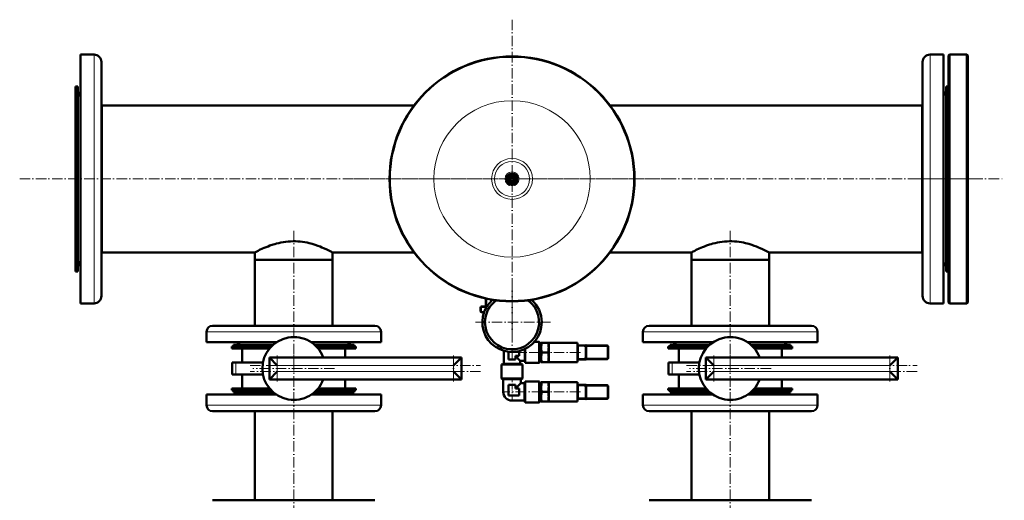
# Model space of a CAD drawing. Extents: x -2065 to 2446, y -2159 to 856.
# Tile 19 of 57: x -417 to 711, y -1317 to -767. Entities that reach past the tile are written whole.
import ezdxf

# ---------------------------------------------------------------- set-up
doc = ezdxf.new("R2010")
doc.units = 0
doc.linetypes.add('DASHDOT', pattern=[18.5, 12, -3, 0.5, -3])

msp = doc.modelspace()

# ---------------------------------------------------------------- linework, layer by layer
at = {"color": 7, "linetype": 'DASHDOT', "lineweight": 18}
for p, q in [((146.6, -766.7), (146.6, -1131.4)), ((-417.4, -949.1), (710.6, -949.1)), ((328.9, -949.1), (-35.8, -949.1)), ((611.8, -949.1), (673.7, -949.1)), ((-103.4, -1008.4), (-103.4, -1151.1)), ((396.6, -1008.4), (396.6, -1151.1)), ((146.6, -1069.1), (146.6, -1157.5)), ((190.8, -1113.3), (102.4, -1113.3)), ((-103.4, -1119.4), (-103.4, -1213)), ((396.6, -1119.4), (396.6, -1213)), ((147.8, -1147.8), (180.8, -1147.8)), ((224.9, -1147.8), (184.8, -1147.8)), ((229.2, -1141), (258, -1141)), ((-122.4, -1151.2), (-122.4, -1181.2)), ((79.6, -1151.2), (79.6, -1181.2)), ((229.2, -1154.5), (258, -1154.5)), ((377.6, -1151.2), (377.6, -1181.2)), ((579.6, -1151.2), (579.6, -1181.2)), ((-153.4, -1162.7), (110.6, -1162.7)), ((110.6, -1169.7), (-153.4, -1169.7)), ((-56.6, -1166.2), (-150.2, -1166.2)), ((346.6, -1162.7), (610.6, -1162.7)), ((610.6, -1169.7), (346.6, -1169.7)), ((443.4, -1166.2), (349.8, -1166.2)), ((-103.4, -1353.8), (-103.4, -1178.6)), ((396.6, -1353.8), (396.6, -1178.6)), ((181.2, -1193), (143.4, -1193)), ((224.9, -1193), (184.8, -1193)), ((229.2, -1186.3), (258, -1186.3)), ((229.2, -1199.8), (258, -1199.8))]:
    msp.add_line(p, q, dxfattribs=at)
at = {"color": 7, "lineweight": 50}
for p, q in [((-347.8, -824), (-347.8, -806.6)), ((-347.8, -806.6), (-332.3, -806.6)), ((641, -806.6), (625.5, -806.6)), ((641, -806.6), (641, -1074.1)), ((646.6, -807.6), (647.6, -806.6)), ((646.6, -1090.6), (646.6, -807.6)), ((647.6, -1091.6), (647.6, -806.6)), ((647.6, -806.6), (667.6, -806.6)), ((667.6, -1091.6), (667.6, -806.6)), ((667.6, -806.6), (668.6, -807.6)), ((668.6, -1090.6), (668.6, -807.6)), ((-323.8, -831.5), (-323.8, -815.1)), ((617, -815.1), (617, -1066.7)), ((-347.8, -1091.6), (-347.8, -824)), ((-323.8, -1083.1), (-323.8, -831.5)), ((-353.4, -843.1), (-353.4, -898.2)), ((-350.8, -843.1), (-353.4, -843.1)), ((-350.8, -843.1), (-350.8, -898.2)), ((644, -999.9), (644, -843.1)), ((644, -843.1), (646.6, -843.1)), ((-350.8, -867), (-350.8, -855.6)), ((-350.8, -1042.6), (-350.8, -867)), ((-323.4, -864.9), (-323.8, -864.9)), ((-323.4, -864.9), (-323.4, -908.7)), ((-323.4, -864.9), (34.3, -864.9)), ((-323.4, -1033.2), (-323.4, -864.9)), ((258.8, -864.9), (616.6, -864.9)), ((616.6, -989.4), (616.6, -864.9)), ((616.6, -864.9), (617, -864.9)), ((616.6, -1033.2), (616.6, -864.9)), ((-353.4, -898.2), (-353.4, -1055.1)), ((-350.8, -898.2), (-350.8, -1055.1)), ((-323.4, -908.7), (-323.4, -1033.2)), ((141.1, -945.9), (143.8, -944.3)), ((141.1, -949.1), (141.1, -945.9)), ((143.8, -944.3), (146.6, -942.7)), ((146.6, -942.7), (149.3, -944.3)), ((149.3, -944.3), (152.1, -945.9)), ((152.1, -945.9), (152.1, -949.1)), ((141.1, -952.2), (141.1, -949.1)), ((143.8, -953.8), (141.1, -952.2)), ((146.6, -955.4), (143.8, -953.8)), ((149.3, -953.8), (146.6, -955.4)), ((152.1, -952.2), (149.3, -953.8)), ((152.1, -949.1), (152.1, -952.2)), ((616.6, -1033.2), (616.6, -989.4)), ((644, -1055.1), (644, -999.9)), ((-323.4, -1033.2), (-323.8, -1033.2)), ((-323.4, -1033.2), (-147.9, -1033.2)), ((-147.9, -1033.2), (-147.9, -1041.7)), ((-59, -1033.2), (34.3, -1033.2)), ((-59, -1033.2), (-59, -1041.7)), ((258.8, -1033.2), (352.1, -1033.2)), ((352.1, -1033.2), (352.1, -1041.7)), ((441, -1033.2), (616.6, -1033.2)), ((441, -1033.2), (441, -1041.7)), ((616.6, -1033.2), (617, -1033.2)), ((-103.4, -1041.7), (-147.9, -1041.7)), ((-147.9, -1117.2), (-147.9, -1041.7)), ((-147.9, -1041.7), (-59, -1041.7)), ((-59, -1041.7), (-103.4, -1041.7)), ((-59, -1117.2), (-59, -1041.7)), ((396.6, -1041.7), (352.1, -1041.7)), ((352.1, -1117.2), (352.1, -1041.7)), ((352.1, -1041.7), (441, -1041.7)), ((441, -1041.7), (396.6, -1041.7)), ((441, -1117.2), (441, -1041.7)), ((-350.8, -1055.1), (-353.4, -1055.1)), ((644, -1055.1), (646.6, -1055.1)), ((617, -1066.7), (617, -1083.1)), ((641, -1074.1), (641, -1091.6)), ((-347.8, -1091.6), (-332.3, -1091.6)), ((116.6, -1094.3), (116.6, -1086.3)), ((641, -1091.6), (625.5, -1091.6)), ((646.6, -1090.6), (647.6, -1091.6)), ((647.6, -1091.6), (667.6, -1091.6)), ((667.6, -1091.6), (668.6, -1090.6)), ((110.6, -1100.8), (110.6, -1096.3)), ((117.8, -1095.3), (111.6, -1095.3)), ((114.6, -1101.8), (111.6, -1101.8)), ((116.6, -1094.9), (116.6, -1094.3)), ((116.6, -1095.3), (116.6, -1094.9)), ((116.9, -1095.3), (116.9, -1095.3)), ((-203.4, -1136.2), (-203.4, -1124.2)), ((-58.8, -1117.2), (-196.4, -1117.2)), ((-10.4, -1117.2), (-58.8, -1117.2)), ((-3.4, -1136.2), (-3.4, -1124.2)), ((296.6, -1136.2), (296.6, -1124.2)), ((441.2, -1117.2), (303.6, -1117.2)), ((489.6, -1117.2), (441.2, -1117.2)), ((496.6, -1136.2), (496.6, -1124.2)), ((-123.3, -1136.2), (-203.4, -1136.2)), ((-172.4, -1139.2), (-127.2, -1139.2)), ((-172.4, -1139.2), (-172.4, -1141.2)), ((-127.2, -1139.2), (-162.9, -1139.2)), ((-55.5, -1136.2), (-83.5, -1136.2)), ((-79.6, -1139.2), (-42.9, -1139.2)), ((-74.9, -1139.2), (-79.6, -1139.2)), ((-43.9, -1139.2), (-74.9, -1139.2)), ((-3.4, -1136.2), (-55.5, -1136.2)), ((-42.9, -1139.2), (-34.4, -1139.2)), ((-34.4, -1139.2), (-34.4, -1141.2)), ((172.1, -1135.8), (177.8, -1135.8)), ((177.8, -1147.8), (177.8, -1135.8)), ((178.1, -1136.1), (177.8, -1135.8)), ((178.1, -1147.8), (178.1, -1136.1)), ((178.1, -1137.3), (180.1, -1137.3)), ((180.1, -1136.8), (180.5, -1136.8)), ((180.1, -1136.8), (180.1, -1142.3)), ((180.5, -1136.8), (188.1, -1136.8)), ((188.1, -1136.8), (188.6, -1136.8)), ((188.6, -1136.8), (188.6, -1142.3)), ((188.6, -1136.8), (221.6, -1136.8)), ((221.6, -1139.7), (221.6, -1136.8)), ((376.7, -1136.2), (296.6, -1136.2)), ((327.6, -1139.2), (372.8, -1139.2)), ((327.6, -1139.2), (327.6, -1141.2)), ((372.8, -1139.2), (337.1, -1139.2)), ((444.5, -1136.2), (416.5, -1136.2)), ((420.4, -1139.2), (457.1, -1139.2)), ((425.1, -1139.2), (420.4, -1139.2)), ((456.1, -1139.2), (425.1, -1139.2)), ((496.6, -1136.2), (444.5, -1136.2)), ((457.1, -1139.2), (465.6, -1139.2)), ((465.6, -1139.2), (465.6, -1141.2)), ((-174.4, -1141.2), (-129.3, -1141.2)), ((-174.4, -1141.2), (-174.4, -1143.2)), ((-174.4, -1143.2), (-131.1, -1143.2)), ((-172.4, -1141.2), (-129.3, -1141.2)), ((-162.4, -1143.2), (-162.4, -1159.2)), ((-77.5, -1141.2), (-32.4, -1141.2)), ((-77.5, -1141.2), (-42.9, -1141.2)), ((-75.7, -1143.2), (-32.4, -1143.2)), ((-44.4, -1143.2), (-44.4, -1153.7)), ((-42.9, -1141.2), (-34.4, -1141.2)), ((-32.4, -1141.2), (-32.4, -1143.2)), ((137.1, -1161), (137.1, -1146)), ((142.6, -1155.8), (142.6, -1147.1)), ((154.6, -1146.4), (154.6, -1151.8)), ((161.1, -1147.8), (161.1, -1144.1)), ((161.1, -1157.3), (161.1, -1147.8)), ((161.7, -1147.8), (161.7, -1143.7)), ((161.7, -1159.8), (161.7, -1147.8)), ((177.8, -1159.8), (177.8, -1147.8)), ((178.1, -1159.5), (178.1, -1147.8)), ((180.1, -1142.3), (180.1, -1153.3)), ((180.5, -1147.8), (188.1, -1147.8)), ((188.6, -1142.3), (188.6, -1147.8)), ((188.6, -1147.8), (188.6, -1153.3)), ((221.6, -1139.6), (222.1, -1139.6)), ((221.6, -1140.4), (221.6, -1139.7)), ((221.6, -1147.8), (221.6, -1140.4)), ((221.6, -1155.2), (221.6, -1147.8)), ((222.1, -1140.8), (222.1, -1139.6)), ((231.1, -1139.8), (222.1, -1139.8)), ((222.1, -1140.8), (222.1, -1154.8)), ((231.1, -1139.5), (231.1, -1140.8)), ((231.6, -1139.5), (231.1, -1139.5)), ((231.1, -1154.8), (231.1, -1140.8)), ((231.6, -1140.8), (231.6, -1139.5)), ((255.6, -1140), (231.6, -1140)), ((231.6, -1140.8), (231.6, -1154.8)), ((239.3, -1139.9), (241.3, -1139.9)), ((239.4, -1139.9), (239.3, -1139.9)), ((239.3, -1140), (239.3, -1139.9)), ((239.3, -1140), (239.3, -1139.9)), ((239.3, -1140), (239.3, -1139.9)), ((241.3, -1139.9), (241.3, -1139.9)), ((241.3, -1140), (241.3, -1139.9)), ((241.3, -1140), (241.3, -1139.9)), ((241.3, -1140), (241.3, -1139.9)), ((243.7, -1139.9), (242.7, -1139.9)), ((242.7, -1140), (242.7, -1139.9)), ((243.3, -1139.9), (242.9, -1139.9)), ((243.3, -1139.9), (244, -1139.9)), ((243.7, -1139.9), (244.6, -1139.9)), ((243.7, -1140), (243.7, -1139.9)), ((244, -1139.9), (246.5, -1139.9)), ((247.5, -1139.9), (244.6, -1139.9)), ((244.6, -1140), (244.6, -1139.9)), ((245.8, -1139.9), (247, -1139.9)), ((247, -1139.9), (248.2, -1139.9)), ((247.5, -1140), (247.5, -1139.9)), ((248.2, -1140), (248.2, -1139.9)), ((256.6, -1154.5), (256.6, -1141)), ((256.6, -1147.8), (256.6, -1147.8)), ((256.6, -1147.8), (256.6, -1147.8)), ((325.6, -1141.2), (370.7, -1141.2)), ((325.6, -1141.2), (325.6, -1143.2)), ((325.6, -1143.2), (368.9, -1143.2)), ((327.6, -1141.2), (370.7, -1141.2)), ((337.6, -1143.2), (337.6, -1159.2)), ((422.5, -1141.2), (467.6, -1141.2)), ((422.5, -1141.2), (457.1, -1141.2)), ((424.3, -1143.2), (467.6, -1143.2)), ((455.6, -1143.2), (455.6, -1153.7)), ((457.1, -1141.2), (465.6, -1141.2)), ((467.6, -1141.2), (467.6, -1143.2)), ((-169.9, -1159.2), (-174, -1159.2)), ((-174, -1173.2), (-174, -1159.2)), ((-138.7, -1159.2), (-169.9, -1159.2)), ((-131.4, -1153.7), (88.6, -1153.7)), ((-131.4, -1178.7), (-131.4, -1153.7)), ((-122.4, -1162.7), (-131.4, -1153.7)), ((79.6, -1162.7), (88.6, -1153.7)), ((88.6, -1178.7), (88.6, -1153.7)), ((134.6, -1161.7), (137.1, -1161)), ((134.6, -1177.7), (134.6, -1161.7)), ((134.6, -1161.7), (158.6, -1161.7)), ((137.1, -1161), (156.1, -1161)), ((150.6, -1155.8), (142.6, -1155.8)), ((154.6, -1151.8), (150.6, -1151.8)), ((150.6, -1151.8), (150.6, -1155.8)), ((156.1, -1157.3), (150.6, -1151.8)), ((156.1, -1157.3), (156.1, -1161)), ((156.1, -1157.3), (161.1, -1157.3)), ((156.1, -1161), (158.6, -1161.7)), ((158.6, -1161.7), (158.6, -1177.7)), ((161.1, -1157.3), (161.7, -1159.8)), ((161.7, -1159.8), (177.8, -1159.8)), ((178.1, -1159.5), (177.8, -1159.8)), ((178.1, -1158.2), (180.1, -1158.2)), ((180.1, -1153.3), (180.1, -1158.8)), ((180.5, -1158.8), (180.1, -1158.8)), ((180.5, -1158.8), (188.1, -1158.8)), ((188.6, -1158.8), (188.1, -1158.8)), ((188.6, -1153.3), (188.6, -1158.8)), ((188.6, -1158.8), (221.6, -1158.8)), ((221.6, -1155.9), (221.6, -1155.2)), ((221.6, -1158.8), (221.6, -1155.9)), ((221.6, -1155.9), (222.1, -1155.9)), ((222.1, -1155.9), (222.1, -1154.8)), ((222.1, -1155.8), (231.1, -1155.8)), ((231.1, -1154.8), (231.1, -1156)), ((231.6, -1156), (231.1, -1156)), ((231.6, -1156), (231.6, -1154.8)), ((231.6, -1155.5), (255.6, -1155.5)), ((330.1, -1159.2), (326, -1159.2)), ((326, -1173.2), (326, -1159.2)), ((361.3, -1159.2), (330.1, -1159.2)), ((368.6, -1153.7), (588.6, -1153.7)), ((368.6, -1178.7), (368.6, -1153.7)), ((377.6, -1162.7), (368.6, -1153.7)), ((579.6, -1162.7), (588.6, -1153.7)), ((588.6, -1178.7), (588.6, -1153.7)), ((-131.4, -1178.7), (-122.4, -1169.7)), ((79.6, -1169.7), (88.6, -1178.7)), ((368.6, -1178.7), (377.6, -1169.7)), ((579.6, -1169.7), (588.6, -1178.7)), ((-169.9, -1173.2), (-174, -1173.2)), ((-138.7, -1173.2), (-169.9, -1173.2)), ((-162.4, -1173.2), (-162.4, -1189.2)), ((-131.4, -1178.7), (88.6, -1178.7)), ((-44.4, -1178.7), (-44.4, -1189.2)), ((134.9, -1178), (134.6, -1177.7)), ((134.6, -1177.7), (158.6, -1177.7)), ((134.9, -1178), (158.3, -1178)), ((136.6, -1178.5), (135.9, -1178)), ((146.6, -1178.5), (136.6, -1178.5)), ((136.6, -1178.5), (136.6, -1193)), ((156.6, -1178.5), (146.6, -1178.5)), ((156.6, -1183), (150.6, -1189)), ((156.6, -1178.5), (157.2, -1178)), ((156.6, -1178.5), (156.6, -1183)), ((161, -1183), (156.6, -1183)), ((158.6, -1177.7), (158.3, -1178)), ((161, -1183), (161.6, -1181)), ((161, -1193), (161, -1183)), ((161.6, -1193), (161.6, -1181)), ((177.8, -1181), (161.6, -1181)), ((177.8, -1193), (177.8, -1181)), ((178.1, -1181.3), (177.8, -1181)), ((178.1, -1193), (178.1, -1181.3)), ((178.1, -1182.5), (180.1, -1182.5)), ((180.1, -1182), (180.5, -1182)), ((180.1, -1182), (180.1, -1187.5)), ((180.5, -1182), (188.1, -1182)), ((188.1, -1182), (188.6, -1182)), ((188.6, -1182), (188.6, -1187.5)), ((188.6, -1182), (221.6, -1182)), ((221.6, -1184.9), (221.6, -1182)), ((330.1, -1173.2), (326, -1173.2)), ((361.3, -1173.2), (330.1, -1173.2)), ((337.6, -1173.2), (337.6, -1189.2)), ((368.6, -1178.7), (588.6, -1178.7)), ((455.6, -1178.7), (455.6, -1189.2)), ((-174.4, -1189.2), (-131.1, -1189.2)), ((-174.4, -1189.2), (-174.4, -1191.2)), ((-174.4, -1191.2), (-129.3, -1191.2)), ((-172.4, -1193.2), (-172.4, -1191.2)), ((-164, -1193.2), (-172.4, -1193.2)), ((-127.2, -1193.2), (-164, -1193.2)), ((-162.4, -1189.2), (-131.1, -1189.2)), ((-34.4, -1193.2), (-79.6, -1193.2)), ((-77.5, -1191.2), (-32.4, -1191.2)), ((-75.7, -1189.2), (-44.4, -1189.2)), ((-75.7, -1189.2), (-32.4, -1189.2)), ((-34.4, -1193.2), (-34.4, -1191.2)), ((-32.4, -1189.2), (-32.4, -1191.2)), ((142.6, -1197), (142.6, -1185)), ((142.6, -1185), (146.6, -1185)), ((146.6, -1185), (150.6, -1185)), ((150.6, -1185), (150.6, -1189)), ((150.6, -1189), (154.6, -1189)), ((154.6, -1189), (154.6, -1193)), ((154.6, -1193), (154.6, -1197)), ((161, -1203), (161, -1193)), ((161.6, -1205), (161.6, -1193)), ((177.8, -1205), (177.8, -1193)), ((178.1, -1204.7), (178.1, -1193)), ((180.1, -1187.5), (180.1, -1198.5)), ((180.5, -1193), (188.1, -1193)), ((188.6, -1187.5), (188.6, -1193)), ((188.6, -1193), (188.6, -1198.5)), ((221.6, -1184.8), (222.1, -1184.8)), ((221.6, -1185.6), (221.6, -1184.9)), ((221.6, -1193), (221.6, -1185.6)), ((221.6, -1200.4), (221.6, -1193)), ((222.1, -1186), (222.1, -1184.8)), ((231.1, -1185), (222.1, -1185)), ((222.1, -1186), (222.1, -1200)), ((231.1, -1184.8), (231.1, -1186)), ((231.6, -1184.8), (231.1, -1184.8)), ((231.1, -1200), (231.1, -1186)), ((231.6, -1186), (231.6, -1184.8)), ((255.6, -1185.3), (231.6, -1185.3)), ((231.6, -1186), (231.6, -1200)), ((239.3, -1185.2), (241.3, -1185.2)), ((239.4, -1185.2), (239.3, -1185.2)), ((239.3, -1185.3), (239.3, -1185.2)), ((239.3, -1185.3), (239.3, -1185.2)), ((239.3, -1185.3), (239.3, -1185.2)), ((241.3, -1185.2), (241.3, -1185.2)), ((241.3, -1185.3), (241.3, -1185.2)), ((241.3, -1185.3), (241.3, -1185.2)), ((241.3, -1185.3), (241.3, -1185.2)), ((243.7, -1185.2), (242.7, -1185.2)), ((242.7, -1185.3), (242.7, -1185.2)), ((243.3, -1185.2), (242.9, -1185.2)), ((243.3, -1185.2), (244, -1185.2)), ((243.7, -1185.2), (244.6, -1185.2)), ((243.7, -1185.3), (243.7, -1185.2)), ((244, -1185.2), (246.5, -1185.2)), ((247.5, -1185.2), (244.6, -1185.2)), ((244.6, -1185.3), (244.6, -1185.2)), ((245.8, -1185.2), (247, -1185.2)), ((247, -1185.2), (248.2, -1185.2)), ((247.5, -1185.3), (247.5, -1185.2)), ((248.2, -1185.3), (248.2, -1185.2)), ((256.6, -1199.8), (256.6, -1186.3)), ((256.6, -1193), (256.6, -1193)), ((256.6, -1193), (256.6, -1193)), ((325.6, -1189.2), (368.9, -1189.2)), ((325.6, -1189.2), (325.6, -1191.2)), ((325.6, -1191.2), (370.7, -1191.2)), ((327.6, -1193.2), (327.6, -1191.2)), ((336, -1193.2), (327.6, -1193.2)), ((372.8, -1193.2), (336, -1193.2)), ((337.6, -1189.2), (368.9, -1189.2)), ((465.6, -1193.2), (420.4, -1193.2)), ((422.5, -1191.2), (467.6, -1191.2)), ((424.3, -1189.2), (455.6, -1189.2)), ((424.3, -1189.2), (467.6, -1189.2)), ((465.6, -1193.2), (465.6, -1191.2)), ((467.6, -1189.2), (467.6, -1191.2)), ((-203.4, -1196.2), (-123.3, -1196.2)), ((-203.4, -1196.2), (-203.4, -1208.2)), ((-83.5, -1196.2), (-15.7, -1196.2)), ((-15.7, -1196.2), (-3.4, -1196.2)), ((-3.4, -1196.2), (-3.4, -1208.2)), ((154.6, -1197), (142.6, -1197)), ((161, -1203), (146.6, -1203)), ((161, -1203), (161.6, -1205)), ((177.8, -1205), (161.6, -1205)), ((178.1, -1204.7), (177.8, -1205)), ((178.1, -1203.5), (180.1, -1203.5)), ((180.1, -1198.5), (180.1, -1204)), ((180.5, -1204), (180.1, -1204)), ((180.5, -1204), (188.1, -1204)), ((188.6, -1204), (188.1, -1204)), ((188.6, -1198.5), (188.6, -1204)), ((188.6, -1204), (221.6, -1204)), ((221.6, -1201.1), (221.6, -1200.4)), ((221.6, -1204), (221.6, -1201.1)), ((221.6, -1201.2), (222.1, -1201.2)), ((222.1, -1201.2), (222.1, -1200)), ((222.1, -1201), (231.1, -1201)), ((231.1, -1200), (231.1, -1201.2)), ((231.6, -1201.2), (231.1, -1201.2)), ((231.6, -1201.2), (231.6, -1200)), ((231.6, -1200.8), (255.6, -1200.8)), ((296.6, -1196.2), (376.7, -1196.2)), ((296.6, -1196.2), (296.6, -1208.2)), ((416.5, -1196.2), (484.3, -1196.2)), ((484.3, -1196.2), (496.6, -1196.2)), ((496.6, -1196.2), (496.6, -1208.2)), ((-196.4, -1215.2), (-21.8, -1215.2)), ((-147.9, -1215.2), (-147.9, -1317.2)), ((-59, -1215.2), (-59, -1317.2)), ((-21.8, -1215.2), (-10.4, -1215.2)), ((303.6, -1215.2), (478.2, -1215.2)), ((352.1, -1215.2), (352.1, -1317.2)), ((441, -1215.2), (441, -1317.2)), ((478.2, -1215.2), (489.6, -1215.2)), ((-185, -1317.2), (-196.4, -1317.2)), ((-10.4, -1317.2), (-185, -1317.2)), ((315, -1317.2), (303.6, -1317.2)), ((489.6, -1317.2), (315, -1317.2))]:
    msp.add_line(p, q, dxfattribs=at)
at = {"color": 7, "lineweight": 18}
for p, q in [((-332.3, -824), (-332.3, -806.6)), ((625.5, -806.6), (625.5, -1074.1)), ((-332.3, -1091.6), (-332.3, -824)), ((625.5, -1074.1), (625.5, -1091.6)), ((117.6, -1094.6), (117.6, -1086.3)), ((110.6, -1096.3), (111.6, -1096.3)), ((110.6, -1100.8), (111.6, -1100.8)), ((111.6, -1095.3), (111.6, -1096.3)), ((117.1, -1096.3), (111.6, -1096.3)), ((111.6, -1098.5), (111.6, -1096.3)), ((111.6, -1100.8), (111.6, -1098.5)), ((115, -1100.8), (111.6, -1100.8)), ((111.6, -1101.8), (111.6, -1100.8)), ((118.2, -1094.6), (117.6, -1094.6)), ((117.6, -1094.9), (117.6, -1094.6)), ((117.6, -1094.9), (117.6, -1095.3)), ((-55.5, -1124.2), (-203.4, -1124.2)), ((-3.4, -1124.2), (-55.5, -1124.2)), ((444.5, -1124.2), (296.6, -1124.2)), ((496.6, -1124.2), (444.5, -1124.2)), ((221.6, -1140.8), (222.1, -1140.8)), ((222.1, -1140.8), (231.1, -1140.8)), ((231.6, -1140.8), (231.1, -1140.8)), ((231.6, -1141), (255.6, -1141)), ((255.6, -1140.3), (255.6, -1140)), ((255.6, -1141), (255.6, -1140.3)), ((256.3, -1141), (255.6, -1141)), ((255.6, -1141), (255.6, -1154.5)), ((256.6, -1141), (256.3, -1141)), ((-169.9, -1173.2), (-169.9, -1159.2)), ((221.6, -1154.8), (222.1, -1154.8)), ((231.1, -1154.8), (222.1, -1154.8)), ((231.6, -1154.8), (231.1, -1154.8)), ((255.6, -1154.5), (231.6, -1154.5)), ((255.6, -1154.5), (256.3, -1154.5)), ((255.6, -1155.2), (255.6, -1154.5)), ((255.6, -1155.5), (255.6, -1155.2)), ((256.3, -1154.5), (256.6, -1154.5)), ((330.1, -1173.2), (330.1, -1159.2)), ((-122.4, -1162.7), (79.6, -1162.7)), ((-122.4, -1169.7), (-122.4, -1162.7)), ((-122.4, -1169.7), (79.6, -1169.7)), ((79.6, -1169.7), (79.6, -1162.7)), ((377.6, -1162.7), (579.6, -1162.7)), ((377.6, -1169.7), (377.6, -1162.7)), ((377.6, -1169.7), (579.6, -1169.7)), ((579.6, -1169.7), (579.6, -1162.7)), ((136.6, -1193), (142.6, -1193)), ((221.6, -1186), (222.1, -1186)), ((222.1, -1186), (231.1, -1186)), ((231.6, -1186), (231.1, -1186)), ((231.6, -1186.3), (255.6, -1186.3)), ((255.6, -1185.6), (255.6, -1185.3)), ((255.6, -1186.3), (255.6, -1185.6)), ((256.3, -1186.3), (255.6, -1186.3)), ((255.6, -1186.3), (255.6, -1199.8)), ((256.6, -1186.3), (256.3, -1186.3)), ((146.6, -1203), (146.6, -1197)), ((221.6, -1200), (222.1, -1200)), ((231.1, -1200), (222.1, -1200)), ((231.6, -1200), (231.1, -1200)), ((255.6, -1199.8), (231.6, -1199.8)), ((255.6, -1199.8), (256.3, -1199.8)), ((255.6, -1200.5), (255.6, -1199.8)), ((255.6, -1200.8), (255.6, -1200.5)), ((256.3, -1199.8), (256.6, -1199.8)), ((-203.4, -1208.2), (-15.7, -1208.2)), ((-15.7, -1208.2), (-3.4, -1208.2)), ((296.6, -1208.2), (484.3, -1208.2)), ((484.3, -1208.2), (496.6, -1208.2))]:
    msp.add_line(p, q, dxfattribs=at)
at = {"color": 7, "linetype": 'DASHDOT', "lineweight": 18, "ltscale": 0.480014}
for p, q in [((-103.4, -1141.6), (-103.4, -1160.8)), ((396.6, -1141.6), (396.6, -1160.8))]:
    msp.add_line(p, q, dxfattribs=at)
at = {"color": 7, "linetype": 'DASHDOT', "lineweight": 18, "ltscale": 0.3}
for p, q in [((220.6, -1140.8), (232.6, -1140.8)), ((220.6, -1154.8), (232.6, -1154.8)), ((220.6, -1186), (232.6, -1186)), ((220.6, -1200), (232.6, -1200))]:
    msp.add_line(p, q, dxfattribs=at)
at = {"color": 7, "linetype": 'DASHDOT', "lineweight": 18, "ltscale": 0.002997}
for p, q in [((240.3, -1140), (240.3, -1139.9)), ((240.3, -1140), (240.3, -1139.9)), ((246, -1140), (246, -1139.9)), ((240.3, -1185.3), (240.3, -1185.2)), ((240.3, -1185.3), (240.3, -1185.2)), ((246, -1185.3), (246, -1185.2))]:
    msp.add_line(p, q, dxfattribs=at)
at = {"color": 7, "linetype": 'DASHDOT', "lineweight": 18, "ltscale": 0.405014}
for p, q in [((255.6, -1139.7), (255.6, -1155.9)), ((255.6, -1184.9), (255.6, -1201.1))]:
    msp.add_line(p, q, dxfattribs=at)
at = {"color": 7, "linetype": 'DASHDOT', "lineweight": 18, "ltscale": 0.45}
msp.add_line((146.6, -1176.5), (146.6, -1194.5), dxfattribs=at)
at = {"color": 7, "lineweight": 50}
for points in [[(-147.9, -1033.2), (-146.5, -1032.5), (-144.1, -1031.3), (-142.6, -1030.5), (-139.1, -1028.9), (-137.2, -1028.1), (-135.1, -1027.2), (-132.9, -1026.4), (-130.7, -1025.5), (-127.1, -1024.3), (-125.2, -1023.8), (-123.3, -1023.2), (-120.7, -1022.6), (-118.1, -1022), (-115.4, -1021.5), (-112.6, -1021.1), (-109.8, -1020.8), (-107, -1020.6), (-104.2, -1020.5), (-101.5, -1020.5), (-98.7, -1020.7), (-96, -1020.9), (-93.3, -1021.2), (-90.7, -1021.6), (-88.2, -1022.1), (-85.8, -1022.7), (-84, -1023.1), (-82.2, -1023.6), (-78.8, -1024.6), (-76, -1025.6), (-73.2, -1026.6), (-71.2, -1027.5), (-69.2, -1028.3), (-66.5, -1029.5), (-64.2, -1030.6), (-62.7, -1031.3), (-60.4, -1032.5), (-59, -1033.2)], [(352.1, -1033.2), (353.5, -1032.5), (355.9, -1031.3), (357.4, -1030.5), (360.9, -1028.9), (362.8, -1028.1), (364.9, -1027.2), (367.1, -1026.4), (369.3, -1025.5), (372.9, -1024.3), (374.8, -1023.8), (376.7, -1023.2), (379.3, -1022.6), (381.9, -1022), (384.6, -1021.5), (387.4, -1021.1), (390.2, -1020.8), (393, -1020.6), (395.8, -1020.5), (398.5, -1020.5), (401.3, -1020.7), (404, -1020.9), (406.7, -1021.2), (409.3, -1021.6), (411.8, -1022.1), (414.2, -1022.7), (416, -1023.1), (417.8, -1023.6), (421.2, -1024.6), (424, -1025.6), (426.8, -1026.6), (428.8, -1027.5), (430.8, -1028.3), (433.5, -1029.5), (435.8, -1030.6), (437.3, -1031.3), (439.6, -1032.5), (441, -1033.2)], [(180.5, -1136.8), (180.2, -1139.2), (180.1, -1141.3), (180.1, -1142.3)], [(188.6, -1142.3), (188.5, -1140.2), (188.3, -1138), (188.1, -1136.8)], [(180.1, -1142.3), (180.1, -1144.3), (180.3, -1146.5), (180.5, -1147.8)], [(180.5, -1147.8), (180.2, -1150.2), (180.1, -1152.3), (180.1, -1153.3)], [(188.1, -1147.8), (188.4, -1145.4), (188.5, -1143.3), (188.6, -1142.3)], [(188.6, -1153.3), (188.5, -1151.2), (188.3, -1149), (188.1, -1147.8)], [(180.1, -1153.3), (180.1, -1155.3), (180.3, -1157.5), (180.5, -1158.8)], [(188.1, -1158.8), (188.4, -1156.4), (188.5, -1154.3), (188.6, -1153.3)], [(180.5, -1182), (180.2, -1184.4), (180.1, -1186.5), (180.1, -1187.5)], [(188.6, -1187.5), (188.5, -1185.5), (188.3, -1183.3), (188.1, -1182)], [(180.1, -1187.5), (180.1, -1189.5), (180.3, -1191.8), (180.5, -1193)], [(180.5, -1193), (180.2, -1195.4), (180.1, -1197.5), (180.1, -1198.5)], [(188.1, -1193), (188.4, -1190.6), (188.5, -1188.5), (188.6, -1187.5)], [(188.6, -1198.5), (188.5, -1196.5), (188.3, -1194.3), (188.1, -1193)], [(180.1, -1198.5), (180.1, -1200.5), (180.3, -1202.8), (180.5, -1204)], [(188.1, -1204), (188.4, -1201.6), (188.5, -1199.5), (188.6, -1198.5)]]:
    msp.add_lwpolyline(points, dxfattribs=at)
at = {"color": 7, "lineweight": 18}
for points in [[(117.6, -1094.9), (117.3, -1094.9), (117, -1095), (116.8, -1095.1), (116.6, -1095.3)], [(116.9, -1095.3), (117.2, -1095.2), (117.4, -1095.2), (117.5, -1095.1), (117.6, -1094.9), (117.6, -1094.9)]]:
    msp.add_lwpolyline(points, dxfattribs=at)
at = {"color": 7, "lineweight": 50}
for radius in [140, 5.5, 4, 3, 2.75, 2.15]:
    msp.add_circle((146.6, -949.1), radius, dxfattribs=at)
at = {"color": 7, "lineweight": 18}
for radius in [89.6, 23.4, 20.1, 8.02, 6.85]:
    msp.add_circle((146.6, -949.1), radius, dxfattribs=at)
at = {"color": 7, "lineweight": 50}
for centre, radius, start, end in [((-332.3, -815.1), 8.5, 0, 90), ((146.6, -949.1), 140.3, 90, 270), ((146.6, -949.1), 140.3, 270, 90), ((625.5, -815.1), 8.5, 90, 180), ((-342.3, -855.6), 8.5, 130.3202, 180), ((635.5, -855.6), 8.5, 0.0707, 49.6798), ((-342.3, -1042.6), 8.5, 180, 229.6798), ((635.5, -1042.6), 8.5, 310.3202, 359.9251), ((-332.3, -1083.1), 8.5, 270, 360), ((146.6, -1113.3), 34, 130.7724, 360), ((146.6, -1113.3), 31, 180, 54.238), ((146.6, -1113.3), 31, 125.7622, 180), ((117.6, -1086.3), 1, 170.0775, 180), ((146.6, -1113.3), 34, 0, 49.2278), ((625.5, -1083.1), 8.5, 180, 270), ((111.6, -1096.3), 1, 90, 180), ((111.6, -1100.8), 1, 180, 270), ((-196.4, -1124.2), 7, 90, 180), ((-10.4, -1124.2), 7, 360, 90), ((303.6, -1124.2), 7, 90, 180), ((489.6, -1124.2), 7, 360, 90), ((-162.9, -1132.2), 7, 214.8499, 270), ((-103.4, -1166.2), 36, 20.3175, 339.6825), ((-43.9, -1132.2), 7, 270, 325.1501), ((337.1, -1132.2), 7, 214.8499, 270), ((396.6, -1166.2), 36, 20.3175, 339.6825), ((456.1, -1132.2), 7, 270, 325.1501), ((255.6, -1141), 1, 0, 90), ((255.6, -1154.5), 1, 270, 360), ((-162.9, -1200.2), 7, 90, 145.1501), ((-43.9, -1200.2), 7, 34.8499, 90), ((146.6, -1193), 10, 180, 270), ((255.6, -1186.3), 1, 0, 90), ((337.1, -1200.2), 7, 90, 145.1501), ((456.1, -1200.2), 7, 34.8499, 90), ((255.6, -1199.8), 1, 270, 360), ((-196.4, -1208.2), 7, 180, 270), ((-10.4, -1208.2), 7, 270, 0), ((303.6, -1208.2), 7, 180, 270), ((489.6, -1208.2), 7, 270, 0)]:
    msp.add_arc(centre, radius, start, end, dxfattribs=at)
at = {"color": 7, "lineweight": 18}
msp.add_ellipse((117.6, -1094.9), major_axis=(-1, 0), ratio=0.298246, start_param=4.712389, end_param=6.283185, dxfattribs=at)

doc.saveas('drawing.dxf')
